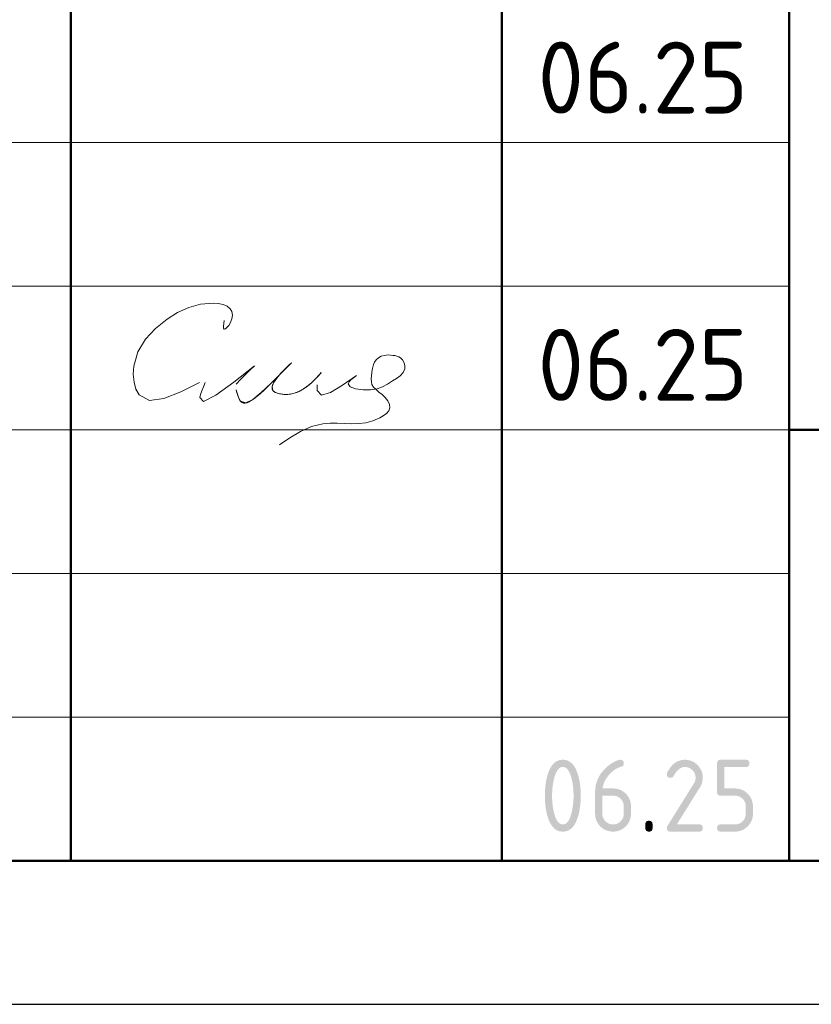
# Model space of a CAD drawing. Header units: millimetres. Extents: x 0 to 50438, y 0 to 35640.
# Tile 3 of 7: x 32186 to 35493, y 0 to 4113. Entities that reach past the tile are written whole.
import ezdxf

# ---------------------------------------------------------------- set-up
doc = ezdxf.new("R2010")
doc.units = ezdxf.units.MM
doc.layers.add('Standard', color=7, linetype='Continuous', lineweight=25)
doc.styles.add('ISOCPEUR', font='isocpeur.ttf')

msp = doc.modelspace()

# ---------------------------------------------------------------- hatches: boundary and pattern name
at = {"layer": 'Standard', "linetype": 'Continuous', "lineweight": 25, "transparency": 33554687}
h = msp.add_hatch(color=7, dxfattribs=at)
h.paths.add_polyline_path([(34499.8, 871.5), (34499.8, 880.9), (34499.3, 889.9), (34498.8, 899), (34497.8, 907.7), (34496.8, 916.5), (34495.3, 925), (34493.9, 933.5), (34491.9, 941.7), (34490.4, 948), (34488.7, 953.4), (34487, 958.8), (34485.1, 963.5), (34483.2, 968.2), (34481.1, 972.1), (34479, 975.9), (34476.7, 979), (34474.4, 982.2), (34471.8, 984.5), (34469.3, 986.8), (34466.6, 988.4), (34463.9, 989.9), (34461, 990.7), (34458.1, 991.5), (34455, 991.5), (34451.9, 991.5), (34449, 990.7), (34446.1, 989.9), (34443.4, 988.4), (34440.8, 986.8), (34438.3, 984.5), (34435.8, 982.1), (34433.5, 979), (34431.2, 975.9), (34429.1, 972), (34427, 968.1), (34425.1, 963.4), (34423.2, 958.7), (34421.5, 953.2), (34419.8, 947.8), (34418.3, 941.5), (34416.3, 933.1), (34414.8, 924.5), (34413.2, 916), (34412.2, 907.2), (34411.2, 898.5), (34410.7, 889.5), (34410.2, 880.6), (34410.2, 871.5), (34410.2, 862.3), (34410.7, 853.3), (34411.2, 844.3), (34412.2, 835.5), (34413.2, 826.7), (34414.6, 818.2), (34416.1, 809.6), (34418.1, 801.3), (34419.6, 795.1), (34421.3, 789.7), (34423, 784.2), (34424.9, 779.6), (34426.8, 774.9), (34428.9, 771), (34431, 767.1), (34433.3, 764), (34435.6, 760.9), (34438.1, 758.6), (34440.6, 756.3), (34443.3, 754.7), (34446.1, 753.2), (34449, 752.4), (34451.9, 751.6), (34455, 751.6), (34458.1, 751.6), (34461, 752.4), (34463.9, 753.2), (34466.6, 754.7), (34469.3, 756.3), (34471.8, 758.6), (34474.4, 760.9), (34476.7, 764), (34479, 767.1), (34481.1, 771), (34483.2, 774.9), (34485.1, 779.6), (34487, 784.2), (34488.7, 789.7), (34490.4, 795.1), (34491.9, 801.3), (34493.9, 809.6), (34495.3, 818.2), (34496.8, 826.7), (34497.8, 835.5), (34498.8, 844.3), (34499.3, 853.3), (34499.8, 862.3)])
h.paths.add_polyline_path([(34529.9, 871.5), (34529.9, 864.8), (34529.6, 858.4), (34529.4, 851.9), (34529, 845.6), (34528.6, 839.4), (34528, 833.4), (34527.4, 827.3), (34526.6, 821.5), (34525.7, 815.7), (34524.7, 810.2), (34523.7, 804.6), (34522.4, 799.3), (34521.2, 793.9), (34519.8, 788.8), (34518.3, 783.7), (34516.7, 778.8), (34514.3, 771.7), (34511.5, 765.4), (34508.7, 759.1), (34505.6, 753.8), (34502.5, 748.4), (34499, 743.9), (34495.5, 739.4), (34491.6, 735.9), (34487.8, 732.3), (34483.5, 729.6), (34479.3, 726.9), (34474.7, 725.1), (34470.2, 723.3), (34465.2, 722.4), (34460.3, 721.5), (34455, 721.5), (34449.7, 721.5), (34444.7, 722.4), (34439.8, 723.3), (34435.2, 725.1), (34430.6, 726.9), (34426.4, 729.6), (34422.2, 732.2), (34418.4, 735.8), (34414.5, 739.4), (34411, 743.8), (34407.5, 748.3), (34404.4, 753.6), (34401.2, 759), (34398.5, 765.2), (34395.7, 771.5), (34393.3, 778.6), (34391.6, 783.5), (34390.2, 788.6), (34388.8, 793.7), (34387.5, 799.1), (34386.3, 804.4), (34385.3, 810), (34384.2, 815.6), (34383.4, 821.4), (34382.6, 827.2), (34382, 833.2), (34381.4, 839.3), (34380.9, 845.5), (34380.5, 851.8), (34380.3, 858.3), (34380.1, 864.8), (34380.1, 871.5), (34380.1, 878.3), (34380.3, 884.8), (34380.5, 891.3), (34380.9, 897.6), (34381.4, 903.8), (34382, 909.9), (34382.6, 915.9), (34383.4, 921.7), (34384.2, 927.5), (34385.3, 933.1), (34386.3, 938.7), (34387.5, 944), (34388.8, 949.4), (34390.2, 954.5), (34391.6, 959.6), (34393.3, 964.5), (34395.7, 971.6), (34398.5, 977.9), (34401.2, 984.1), (34404.4, 989.5), (34407.5, 994.8), (34411, 999.3), (34414.5, 1003.7), (34418.4, 1007.3), (34422.2, 1010.9), (34426.4, 1013.5), (34430.6, 1016.2), (34435.2, 1018), (34439.8, 1019.8), (34444.7, 1020.7), (34449.7, 1021.5), (34455, 1021.5), (34460.3, 1021.5), (34465.2, 1020.6), (34470.2, 1019.8), (34474.7, 1018), (34479.3, 1016.2), (34483.5, 1013.5), (34487.8, 1010.8), (34491.6, 1007.2), (34495.5, 1003.6), (34499, 999.2), (34502.5, 994.7), (34505.6, 989.3), (34508.7, 984), (34511.5, 977.7), (34514.3, 971.4), (34516.7, 964.3), (34518.3, 959.4), (34519.8, 954.3), (34521.2, 949.2), (34522.4, 943.8), (34523.7, 938.5), (34524.7, 932.9), (34525.7, 927.3), (34526.6, 921.5), (34527.4, 915.7), (34528, 909.7), (34528.6, 903.7), (34529, 897.4), (34529.4, 891.2), (34529.6, 884.7), (34529.9, 878.3)], flags=16)
h = msp.add_hatch(color=7, dxfattribs=at)
h.paths.add_polyline_path([(34620, 871.5), (34620, 796.6), (34620, 791.9), (34620.8, 787.5), (34621.6, 783.2), (34623.3, 779.2), (34624.9, 775.2), (34627.3, 771.6), (34629.8, 767.9), (34633, 764.7), (34636.3, 761.4), (34639.9, 758.9), (34643.5, 756.5), (34647.5, 754.9), (34651.5, 753.2), (34655.8, 752.4), (34660.1, 751.6), (34664.8, 751.6), (34669.5, 751.6), (34673.9, 752.4), (34678.2, 753.2), (34682.2, 754.9), (34686.1, 756.5), (34689.7, 759), (34693.4, 761.5), (34696.6, 764.8), (34699.9, 768.1), (34702.3, 771.7), (34704.7, 775.3), (34706.4, 779.3), (34708, 783.3), (34708.8, 787.6), (34709.6, 791.9), (34709.6, 796.6), (34709.6, 826.6), (34709.6, 831.3), (34708.8, 835.6), (34708, 840), (34706.4, 844), (34704.7, 848), (34702.2, 851.6), (34699.8, 855.2), (34696.5, 858.5), (34693.2, 861.7), (34689.6, 864.2), (34686, 866.6), (34682, 868.3), (34678.1, 869.9), (34673.8, 870.7), (34669.5, 871.5), (34664.8, 871.5)])
h.paths.add_polyline_path([(34694.7, 1021.5), (34696.5, 1021.5), (34698.2, 1021.3), (34699.8, 1021.1), (34701.2, 1020.6), (34702.6, 1020.1), (34703.8, 1019.4), (34705, 1018.7), (34705.9, 1017.8), (34706.8, 1016.9), (34707.5, 1015.7), (34708.2, 1014.5), (34708.7, 1013.1), (34709.2, 1011.7), (34709.4, 1010.1), (34709.6, 1008.4), (34709.6, 1006.6), (34709.6, 1003.8), (34709.2, 1001.6), (34708.7, 999.4), (34707.8, 997.7), (34706.8, 996.1), (34705.4, 995.1), (34704, 994.1), (34702.2, 993.6), (34698, 992.5), (34694, 991.1), (34689.9, 989.7), (34686, 987.9), (34682.1, 986.2), (34678.4, 984), (34674.6, 981.9), (34671, 979.4), (34667.3, 976.9), (34663.8, 974), (34660.3, 971.2), (34657, 968), (34653.6, 964.7), (34650.3, 961.1), (34647.1, 957.6), (34644, 953.6), (34639.1, 947.4), (34635.2, 941), (34631.3, 934.6), (34628.4, 928.1), (34625.6, 921.6), (34623.8, 915), (34621.9, 908.4), (34621.1, 901.6), (34664.9, 901.6), (34668.8, 901.6), (34672.6, 901.3), (34676.5, 900.9), (34680.1, 900.2), (34683.8, 899.5), (34687.2, 898.5), (34690.7, 897.5), (34694.1, 896.1), (34697.4, 894.8), (34700.6, 893.1), (34703.7, 891.4), (34706.7, 889.3), (34709.8, 887.3), (34712.6, 884.9), (34715.4, 882.5), (34718.2, 879.8), (34720.8, 877), (34723.2, 874.2), (34725.5, 871.3), (34727.6, 868.3), (34729.6, 865.2), (34731.3, 862.1), (34733, 858.9), (34734.3, 855.6), (34735.6, 852.2), (34736.7, 848.8), (34737.7, 845.3), (34738.3, 841.7), (34739, 838), (34739.3, 834.3), (34739.7, 830.5), (34739.7, 826.6), (34739.7, 796.6), (34739.7, 792.6), (34739.3, 788.9), (34739, 785.1), (34738.3, 781.5), (34737.6, 777.9), (34736.6, 774.4), (34735.6, 770.9), (34734.2, 767.6), (34732.8, 764.3), (34731.1, 761.1), (34729.4, 757.9), (34727.4, 754.9), (34725.3, 751.8), (34722.9, 749), (34720.5, 746.1), (34717.8, 743.4), (34715.1, 740.6), (34712.2, 738.2), (34709.3, 735.9), (34706.3, 733.8), (34703.2, 731.8), (34700.1, 730.1), (34696.9, 728.4), (34693.6, 727), (34690.3, 725.6), (34686.8, 724.6), (34683.4, 723.6), (34679.8, 722.9), (34676.2, 722.2), (34672.4, 721.9), (34668.7, 721.5), (34664.8, 721.5), (34660.9, 721.5), (34657.1, 721.9), (34653.4, 722.2), (34649.8, 722.9), (34646.2, 723.6), (34642.7, 724.6), (34639.2, 725.6), (34635.9, 727), (34632.6, 728.3), (34629.4, 730), (34626.2, 731.7), (34623.2, 733.7), (34620.2, 735.8), (34617.3, 738.2), (34614.5, 740.5), (34611.7, 743.2), (34609, 746), (34606.6, 748.8), (34604.3, 751.7), (34602.2, 754.7), (34600.2, 757.7), (34598.5, 760.9), (34596.8, 764), (34595.4, 767.3), (34594, 770.6), (34593, 774.1), (34592, 777.5), (34591.3, 781.1), (34590.6, 784.7), (34590.3, 788.4), (34590, 792.2), (34590, 796.1), (34590, 886.5), (34590, 892.9), (34590.5, 899.1), (34591, 905.2), (34592.1, 911.2), (34593.1, 917.2), (34594.7, 923), (34596.3, 928.7), (34598.4, 934.3), (34600.5, 939.9), (34603.1, 945.3), (34605.8, 950.7), (34609, 955.9), (34612.1, 961.1), (34615.8, 966.1), (34619.5, 971.1), (34623.7, 975.9), (34627, 979.6), (34630.4, 983), (34633.7, 986.5), (34637.2, 989.7), (34640.6, 992.8), (34644.1, 995.8), (34647.6, 998.7), (34651.2, 1001.3), (34654.8, 1004), (34658.5, 1006.3), (34662.1, 1008.7), (34665.8, 1010.8), (34669.6, 1012.9), (34673.4, 1014.7), (34677.2, 1016.6), (34681.1, 1018.1), (34683.3, 1019), (34685.2, 1019.6), (34687.2, 1020.3), (34688.9, 1020.7), (34690.6, 1021.1), (34692, 1021.3), (34693.5, 1021.5)], flags=16)
for points in [[(34964.6, 1021.5), (34968.5, 1021.5), (34972.2, 1021.2), (34976, 1020.9), (34979.6, 1020.2), (34983.2, 1019.5), (34986.7, 1018.5), (34990.1, 1017.4), (34993.4, 1016.1), (34996.7, 1014.7), (34999.9, 1013), (35003.1, 1011.3), (35006.1, 1009.2), (35009.1, 1007.2), (35012, 1004.8), (35014.9, 1002.4), (35017.6, 999.6), (35020.4, 996.9), (35022.8, 994), (35025.2, 991.1), (35027.2, 988.1), (35029.3, 985), (35031, 981.9), (35032.7, 978.7), (35034.1, 975.4), (35035.5, 972.1), (35036.5, 968.6), (35037.5, 965.2), (35038.2, 961.5), (35038.9, 957.9), (35039.2, 954.2), (35039.6, 950.4), (35039.6, 946.6), (35039.6, 941.2), (35038.7, 935.9), (35037.9, 930.5), (35036.2, 925.1), (35034.5, 919.7), (35031.9, 914.3), (35029.3, 908.8), (35025.9, 903.4), (34931.4, 751.6), (35024.6, 751.6), (35026.4, 751.6), (35028.1, 751.4), (35029.7, 751.1), (35031.1, 750.7), (35032.5, 750.2), (35033.7, 749.5), (35034.9, 748.8), (35035.8, 747.8), (35036.8, 746.9), (35037.5, 745.7), (35038.2, 744.6), (35038.6, 743.2), (35039.1, 741.7), (35039.3, 740.1), (35039.6, 738.4), (35039.6, 736.6), (35039.6, 734.7), (35039.3, 733), (35039.1, 731.4), (35038.6, 730), (35038.2, 728.6), (35037.5, 727.4), (35036.8, 726.2), (35035.8, 725.3), (35034.9, 724.4), (35033.7, 723.7), (35032.5, 723), (35031.1, 722.5), (35029.7, 722), (35028.1, 721.8), (35026.4, 721.5), (35024.6, 721.5), (34904.6, 721.5), (34902.7, 721.5), (34901.1, 721.8), (34899.5, 722), (34898.1, 722.5), (34896.7, 723), (34895.5, 723.7), (34894.3, 724.4), (34893.4, 725.3), (34892.4, 726.2), (34891.7, 727.4), (34891, 728.6), (34890.6, 730), (34890.1, 731.4), (34889.9, 733), (34889.6, 734.7), (34889.6, 736.5), (34889.6, 738.8), (34890.2, 741), (34890.9, 743.1), (34892.1, 745.2), (35002.1, 921.7), (35004, 924.7), (35005.4, 927.8), (35006.8, 930.8), (35007.7, 933.9), (35008.6, 937), (35009.1, 940.2), (35009.6, 943.3), (35009.6, 946.5), (35009.6, 951.2), (35008.8, 955.5), (35007.9, 959.8), (35006.3, 963.8), (35004.6, 967.7), (35002.2, 971.4), (34999.7, 975), (34996.4, 978.3), (34993.1, 981.6), (34989.5, 984.1), (34985.8, 986.6), (34981.9, 988.2), (34977.9, 989.8), (34973.6, 990.7), (34969.3, 991.5), (34964.6, 991.5), (34961.4, 991.5), (34958.3, 990.9), (34955.2, 990.3), (34952.1, 989.1), (34949.1, 988), (34946.1, 986.2), (34943.1, 984.4), (34940.1, 982.1), (34937.2, 979.7), (34934.3, 976.8), (34931.4, 973.8), (34928.6, 970.3), (34925.8, 966.7), (34923, 962.6), (34920.3, 958.5), (34917.6, 953.8), (34916.5, 952), (34915.2, 950.6), (34913.9, 949.2), (34912.3, 948.3), (34910.7, 947.4), (34908.8, 947), (34906.8, 946.5), (34904.6, 946.5), (34902.7, 946.5), (34901.1, 946.7), (34899.5, 947), (34898.1, 947.4), (34896.7, 947.9), (34895.5, 948.6), (34894.3, 949.3), (34893.4, 950.3), (34892.4, 951.2), (34891.7, 952.4), (34891, 953.5), (34890.6, 954.9), (34890.1, 956.3), (34889.9, 958), (34889.6, 959.6), (34889.6, 961.5), (34889.6, 963.2), (34890, 964.7), (34890.3, 966.3), (34891, 967.6), (34894.5, 974.4), (34898.2, 980.3), (34902, 986.2), (34906.1, 991.2), (34910.1, 996.3), (34914.4, 1000.5), (34918.8, 1004.7), (34923.4, 1008.1), (34928, 1011.4), (34932.8, 1014), (34937.7, 1016.5), (34942.9, 1018.2), (34948, 1019.9), (34953.5, 1020.7), (34958.9, 1021.5)], [(35099.5, 886.5), (35099.5, 1006.5), (35099.5, 1008.4), (35099.8, 1010.1), (35100, 1011.7), (35100.4, 1013.1), (35100.9, 1014.5), (35101.6, 1015.7), (35102.3, 1016.9), (35103.3, 1017.8), (35104.2, 1018.7), (35105.4, 1019.4), (35106.5, 1020.1), (35107.9, 1020.6), (35109.3, 1021.1), (35111, 1021.3), (35112.6, 1021.5), (35114.5, 1021.5), (35219.2, 1021.5), (35221.1, 1021.5), (35222.7, 1021.3), (35224.3, 1021.1), (35225.7, 1020.6), (35227.1, 1020.1), (35228.3, 1019.4), (35229.5, 1018.7), (35230.4, 1017.8), (35231.4, 1016.9), (35232.1, 1015.7), (35232.8, 1014.5), (35233.2, 1013.1), (35233.7, 1011.7), (35234, 1010), (35234.2, 1008.4), (35234.2, 1006.5), (35234.2, 1004.6), (35234, 1003), (35233.7, 1001.4), (35233.2, 999.9), (35232.8, 998.5), (35232.1, 997.4), (35231.4, 996.2), (35230.4, 995.2), (35229.5, 994.3), (35228.3, 993.6), (35227.1, 992.9), (35225.7, 992.4), (35224.3, 992), (35222.7, 991.7), (35221.1, 991.5), (35219.2, 991.5), (35129.6, 991.5), (35129.6, 901.6), (35174.4, 901.6), (35178.3, 901.6), (35182.1, 901.3), (35185.8, 900.9), (35189.4, 900.2), (35193, 899.5), (35196.4, 898.5), (35199.9, 897.5), (35203.2, 896.1), (35206.5, 894.7), (35209.7, 893), (35212.8, 891.3), (35215.9, 889.2), (35218.9, 887.1), (35221.8, 884.7), (35224.6, 882.3), (35227.4, 879.5), (35230.1, 876.8), (35232.5, 873.9), (35234.9, 871), (35236.9, 868), (35239, 864.9), (35240.7, 861.8), (35242.4, 858.6), (35243.8, 855.3), (35245.1, 852), (35246.2, 848.5), (35247.2, 845.1), (35247.9, 841.5), (35248.5, 837.9), (35248.9, 834.2), (35249.2, 830.4), (35249.2, 826.6), (35249.2, 796.6), (35249.2, 792.7), (35248.9, 788.9), (35248.5, 785.2), (35247.9, 781.6), (35247.2, 778), (35246.1, 774.5), (35245.1, 771), (35243.7, 767.7), (35242.4, 764.4), (35240.6, 761.2), (35238.9, 758.1), (35236.9, 755), (35234.8, 752), (35232.4, 749.1), (35230, 746.2), (35227.2, 743.5), (35224.5, 740.7), (35221.6, 738.3), (35218.7, 735.9), (35215.7, 733.9), (35212.7, 731.8), (35209.5, 730.1), (35206.3, 728.4), (35203, 727), (35199.7, 725.7), (35196.3, 724.6), (35192.8, 723.6), (35189.2, 722.9), (35185.7, 722.2), (35182, 721.9), (35178.2, 721.5), (35174.4, 721.5), (35114.5, 721.5), (35112.6, 721.5), (35111, 721.8), (35109.3, 722), (35107.9, 722.5), (35106.5, 723), (35105.4, 723.7), (35104.2, 724.4), (35103.3, 725.3), (35102.3, 726.2), (35101.6, 727.4), (35100.9, 728.6), (35100.5, 730), (35100, 731.4), (35099.8, 733), (35099.5, 734.7), (35099.5, 736.6), (35099.5, 738.4), (35099.8, 740.1), (35100, 741.7), (35100.4, 743.2), (35100.9, 744.6), (35101.6, 745.7), (35102.3, 746.9), (35103.3, 747.8), (35104.2, 748.8), (35105.4, 749.5), (35106.5, 750.2), (35107.9, 750.7), (35109.3, 751.1), (35111, 751.4), (35112.6, 751.6), (35114.5, 751.6), (35174.3, 751.6), (35179, 751.6), (35183.4, 752.4), (35187.7, 753.2), (35191.7, 754.9), (35195.7, 756.5), (35199.3, 758.9), (35202.9, 761.4), (35206.1, 764.7), (35209.4, 767.9), (35211.9, 771.6), (35214.3, 775.2), (35215.9, 779.2), (35217.6, 783.2), (35218.4, 787.5), (35219.2, 791.9), (35219.2, 796.6), (35219.2, 826.6), (35219.2, 831.2), (35218.4, 835.5), (35217.5, 839.9), (35215.9, 843.8), (35214.3, 847.8), (35211.8, 851.4), (35209.3, 855.1), (35206, 858.4), (35202.8, 861.7), (35199.1, 864.1), (35195.5, 866.6), (35191.5, 868.2), (35187.6, 869.9), (35183.3, 870.7), (35179, 871.5), (35174.3, 871.5), (35114.5, 871.5), (35112.6, 871.5), (35111, 871.8), (35109.3, 872), (35107.9, 872.5), (35106.5, 872.9), (35105.4, 873.6), (35104.2, 874.4), (35103.3, 875.3), (35102.3, 876.2), (35101.6, 877.4), (35100.9, 878.6), (35100.4, 880), (35100, 881.4), (35099.8, 883), (35099.5, 884.7)], [(34799.8, 751.6), (34799.8, 753.5), (34800, 755.1), (34800.3, 756.8), (34800.7, 758.2), (34801.2, 759.6), (34801.9, 760.8), (34802.6, 761.9), (34803.6, 762.9), (34804.5, 763.8), (34805.7, 764.5), (34806.8, 765.2), (34808.2, 765.7), (34809.7, 766.2), (34811.3, 766.4), (34812.9, 766.6), (34814.8, 766.6), (34816.7, 766.6), (34818.3, 766.4), (34820, 766.2), (34821.4, 765.7), (34822.8, 765.2), (34824, 764.5), (34825.2, 763.8), (34826.1, 762.9), (34827, 761.9), (34827.7, 760.8), (34828.4, 759.6), (34828.9, 758.2), (34829.4, 756.8), (34829.6, 755.1), (34829.8, 753.5), (34829.8, 751.6), (34829.8, 736.6), (34829.8, 734.7), (34829.6, 733), (34829.4, 731.4), (34828.9, 730), (34828.4, 728.6), (34827.7, 727.4), (34827, 726.2), (34826.1, 725.3), (34825.2, 724.4), (34824, 723.7), (34822.8, 723), (34821.4, 722.5), (34820, 722), (34818.3, 721.8), (34816.7, 721.5), (34814.8, 721.5), (34812.9, 721.5), (34811.3, 721.8), (34809.7, 722), (34808.2, 722.5), (34806.8, 723), (34805.7, 723.7), (34804.5, 724.4), (34803.6, 725.3), (34802.6, 726.2), (34801.9, 727.4), (34801.2, 728.6), (34800.7, 730), (34800.3, 731.4), (34800, 733), (34799.8, 734.7), (34799.8, 736.6)]]:
    msp.add_hatch(color=7, dxfattribs=at).paths.add_polyline_path(points, flags=16)

# ---------------------------------------------------------------- linework, layer by layer
at = {"layer": 'Standard', "color": 7, "linetype": 'Continuous', "lineweight": 50, "transparency": 33554687}
for p, q in [((32400, 600), (32400, 7200)), ((34200, 600), (34200, 7200)), ((35400, 600), (35400, 7200)), ((35400, 2400), (49800, 2400))]:
    msp.add_line(p, q, dxfattribs=at)
at = {"layer": 'Standard', "color": 7, "linetype": 'Continuous', "lineweight": 13, "transparency": 33554687}
for p, q in [((27600, 3600), (35400, 3600)), ((27600, 3000), (35400, 3000)), ((27600, 3000), (35400, 3000)), ((27600, 2400), (35400, 2400)), ((27600, 2400), (35400, 2400)), ((27600, 1800), (35400, 1800)), ((27600, 1200), (35400, 1200))]:
    msp.add_line(p, q, dxfattribs=at)
at = {"layer": 'Standard', "color": 7, "linetype": 'Continuous', "lineweight": 25, "transparency": 33554687}
msp.add_line((27600, 600), (49800, 600), dxfattribs=at)
msp.add_line((27600, 600), (49800, 600), dxfattribs=at)
msp.add_line((27600, 600), (49800, 600), dxfattribs=at)
msp.add_lwpolyline([(0, 0), (50400, 0), (50400, 35640), (0, 35640), (0, 0)], close=True, dxfattribs=at)
msp.add_lwpolyline([(0, 0), (50400, 0), (50400, 35640), (0, 35640), (0, 0)], close=True, dxfattribs=at)
at = {"layer": 'Standard', "color": 7, "linetype": 'Continuous', "lineweight": 50, "transparency": 33554687}
msp.add_lwpolyline([(2400, 35040), (49800, 35040), (49800, 600), (2400, 600), (2400, 35040)], close=True, dxfattribs=at)
at = {"layer": 'Standard', "color": 250, "linetype": 'Continuous', "lineweight": 18, "true_color": 0x2d2d2d, "transparency": 33554687}
for points in [[(33040.4, 2856.7), (33038.6, 2844.1), (33037.5, 2832.9), (33037.9, 2824.6), (33040.4, 2820.7), (33045.4, 2822), (33052.1, 2827.6), (33059.3, 2836.1), (33065.8, 2846.1), (33072.8, 2863.1), (33074.8, 2879.3), (33072.4, 2893.9), (33065.8, 2906.1), (33052.7, 2917.1), (33035.5, 2924.1), (33015.8, 2927.8), (32995.3, 2929.2), (32941.5, 2925), (32892, 2911.2), (32846, 2889.5), (32802.5, 2861.9), (32754, 2823.6), (32711.7, 2778.7), (32679.9, 2726.4), (32662.7, 2665.8), (32660.8, 2632.1), (32663.8, 2599), (32671.8, 2569.2), (32684.9, 2545.6), (32728.1, 2523.1), (32788.3, 2531), (32859.9, 2559.1), (32937.1, 2597.2)], [(33446.1, 2639), (33445.5, 2638.3), (33444.9, 2637.6), (33444.3, 2637), (33443.6, 2636.3), (33434.6, 2626.5), (33425.5, 2616.8), (33416.1, 2607.3), (33406.5, 2598), (33400.4, 2592.6), (33394.2, 2587.3), (33387.9, 2582.1), (33381.3, 2577.2), (33375.9, 2573.4), (33370.3, 2569.8), (33364.7, 2566.5), (33358.9, 2563.3), (33353.8, 2560.7), (33348.5, 2558.3), (33343.2, 2556.2), (33337.8, 2554.2), (33332.8, 2552.7), (33327.6, 2551.3), (33322.5, 2550.1), (33317.3, 2549.2), (33312.1, 2548.5), (33306.9, 2548), (33301.8, 2547.7), (33296.6, 2547.7), (33291.3, 2547.9), (33286, 2548.3), (33280.8, 2548.9), (33275.6, 2549.7), (33271.4, 2550.6), (33267.2, 2551.6), (33263, 2552.8), (33259, 2554.3), (33256.4, 2555.4), (33253.8, 2556.6), (33251.3, 2557.9), (33249, 2559.5), (33247.5, 2560.6), (33246.1, 2561.8), (33244.9, 2563), (33243.7, 2564.4), (33242.9, 2565.6), (33242.2, 2566.8), (33241.6, 2568.1), (33241, 2569.5), (33240.6, 2571), (33240.3, 2572.5), (33240.2, 2574.1), (33240.1, 2575.6), (33240.2, 2577.8), (33240.5, 2579.9), (33240.9, 2582), (33241.5, 2584.1), (33242.5, 2587.3), (33243.8, 2590.5), (33245.2, 2593.6), (33246.8, 2596.6), (33249.7, 2601.5), (33252.9, 2606.3), (33256.2, 2610.9), (33259.7, 2615.5), (33266.2, 2623.7), (33272.9, 2631.7), (33279.9, 2639.3), (33287.2, 2646.7), (33295.5, 2654.5), (33303.8, 2662.2), (33312.1, 2670.2), (33320, 2678.9), (33320.3, 2679.2), (33320.5, 2679.4), (33320.8, 2679.6), (33321.1, 2679.7), (33321.1, 2679.7), (33321.1, 2679.7), (33321.1, 2679.7), (33321.1, 2679.7), (33321.1, 2679.7), (33321.1, 2679.7), (33321.1, 2679.7), (33321.1, 2679.7), (33321.1, 2679.7), (33321.1, 2679.7), (33321.1, 2679.7), (33321.1, 2679.7), (33321.1, 2679.7), (33321.1, 2679.7), (33321.1, 2679.7), (33321.1, 2679.7), (33321, 2679.5), (33320.9, 2679.3), (33320.7, 2679.1), (33320.5, 2679), (33305.7, 2666), (33292.2, 2652.6), (33279.4, 2638.9), (33266.7, 2625.1), (33248.4, 2606), (33229.5, 2587.3), (33210.1, 2568.9), (33190.4, 2551), (33183.5, 2544.9), (33176.6, 2539), (33169.5, 2533.3), (33162.2, 2527.8), (33158, 2524.8), (33153.6, 2522), (33149.2, 2519.4), (33144.6, 2517), (33141.7, 2515.6), (33138.7, 2514.4), (33135.7, 2513.4), (33132.7, 2512.6), (33130.6, 2512.2), (33128.5, 2511.9), (33126.3, 2511.8), (33124.2, 2511.8), (33122.5, 2512), (33120.8, 2512.3), (33119.2, 2512.7), (33117.6, 2513.2), (33116.1, 2513.9), (33114.6, 2514.7), (33113.2, 2515.6), (33111.9, 2516.6), (33110.4, 2517.9), (33109, 2519.4), (33107.7, 2521), (33106.5, 2522.6), (33104.6, 2525.6), (33102.9, 2528.6), (33101.5, 2531.8), (33100.1, 2535), (33097.2, 2543), (33094.6, 2551.1), (33092.3, 2559.2), (33090.1, 2567.4)], [(33090.1, 2567.4), (33094, 2553.5), (33098.1, 2540.4), (33102.8, 2529), (33108.3, 2520.1), (33130.3, 2512.1), (33159.9, 2526.1), (33195.4, 2555.6), (33235.1, 2594), (33268.7, 2627.1), (33298, 2656.1), (33317, 2675.3), (33320, 2678.8), (33313.9, 2673.2), (33303.8, 2663.5), (33291.2, 2650.8), (33277.5, 2636.4), (33260.3, 2616.3), (33246.9, 2596.7), (33240.3, 2579), (33243.6, 2564.6), (33250.9, 2558.2), (33261.3, 2553.4), (33273.7, 2550.1), (33286.7, 2548.2), (33317.9, 2549.3), (33346.2, 2557.3), (33371.9, 2570.8), (33395.2, 2588.1), (33408.7, 2600.1), (33421.5, 2612.7), (33433.9, 2625.7), (33446.1, 2639)], [(33592.6, 2626.6), (33580.6, 2617.6), (33570.1, 2608.7), (33562.3, 2600.4), (33558.6, 2592.7), (33566.4, 2580.1), (33589.4, 2571.5), (33620.4, 2567.1), (33652, 2567.2), (33679.2, 2571.8), (33701.8, 2580.2), (33722.5, 2591.4), (33743.5, 2604.4), (33760, 2614.7), (33775.5, 2626.1), (33787.8, 2639.4), (33794.4, 2655.3), (33794.7, 2667.8), (33791.6, 2680.5), (33785.5, 2692.1), (33776.9, 2701.1), (33769.7, 2705.3), (33761.8, 2708.1), (33753.4, 2710), (33744.8, 2711.2), (33735.7, 2712.3), (33726.7, 2712.8), (33717.7, 2712.6), (33708.8, 2711.2), (33696.8, 2707.2), (33685.6, 2700.9), (33675.8, 2692.6), (33668.3, 2682.8), (33663.6, 2672.6), (33660.8, 2661.6), (33659, 2650), (33657.6, 2637.9), (33656, 2625.1), (33654.9, 2612.6), (33655.2, 2600.7), (33657.6, 2589.9), (33664.4, 2578.2), (33674.6, 2567.9), (33686.9, 2558), (33700, 2547.5), (33713.4, 2534.7), (33724.5, 2520.8), (33731.6, 2506.4), (33732.9, 2492.4), (33728, 2480), (33718.2, 2468.7), (33705.1, 2458.6), (33690.5, 2449.9), (33661.1, 2437.2), (33631.8, 2429.7), (33602.5, 2426.3), (33572.9, 2425.7), (33542.8, 2426.8), (33512.5, 2428), (33482.4, 2428.2), (33452.9, 2425.7), (33405, 2413.5), (33359.2, 2392.9), (33314.7, 2366.6), (33270.9, 2337.5)], [(32961.1, 2597.2), (32953.8, 2579.5), (32947.1, 2562.6), (32942, 2547.5), (32939.1, 2535.1), (32954.5, 2518.3), (33005.5, 2544.4), (33080.1, 2598.9), (33166.5, 2667.8)], [(33166.5, 2667.8), (33147.4, 2648.7), (33128.3, 2629.6), (33109.2, 2610.5), (33090.1, 2591.4)], [(33429.2, 2588.1), (33428.8, 2581.6), (33428.6, 2575.3), (33428.7, 2569.4), (33429.2, 2564.1), (33446.4, 2545.5), (33483.9, 2556.2), (33534.9, 2586.5), (33592.6, 2626.6)]]:
    msp.add_lwpolyline(points, dxfattribs=at)

# ---------------------------------------------------------------- texts
at = {"layer": 'Standard', "color": 7, "linetype": 'Continuous', "lineweight": 25, "transparency": 33554687, "char_height": 300, "width": 1070.015, "attachment_point": 7, "style": 'ISOCPEUR'}
for insert in [(34350.1, 3721.5), (34350.1, 2521.5)]:
    msp.add_mtext('\\W0.94;06.25', dxfattribs=dict(at, insert=insert))

doc.saveas('drawing.dxf')
